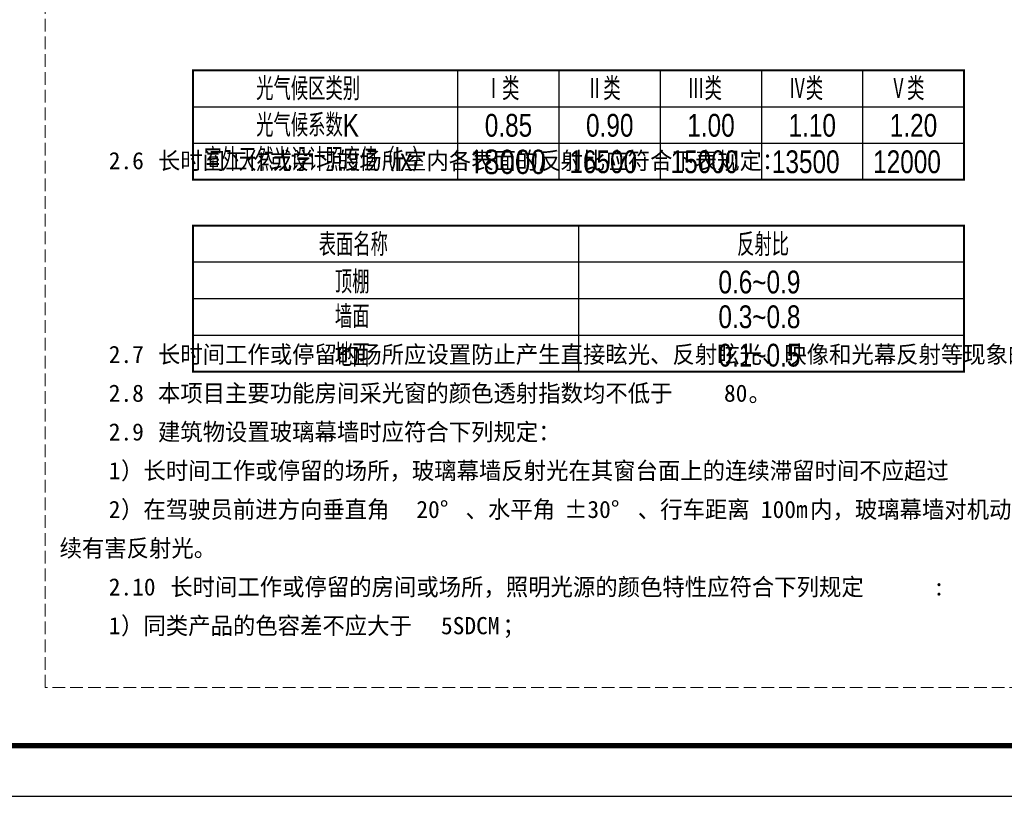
# Model space of a CAD drawing. Extents: x 1109697 to 1467097, y -139975 to 53891.
# Tile 246 of 256: x 1331297 to 1350745, y -74119 to -58787. Entities that reach past the tile are written whole.
import ezdxf

# ---------------------------------------------------------------- set-up
doc = ezdxf.new("R2010")
doc.units = 0
doc.header["$LTSCALE"] = 1000
doc.header["$MEASUREMENT"] = 0
doc.linetypes.add('CONTINOUS', pattern=[0])
doc.linetypes.add('DASH', pattern=[0.35, 0.25, -0.1])
for name, color, linetype in [('PUB_TEXT', 7, 'Continuous'), ('PUB_TEXT @ 1', 7, 'Continuous'), ('PUB_TITLE', 4, 'Continuous'), ('SURFACE', 6, 'Continuous')]:
    doc.layers.add(name, color=color, linetype=linetype)
doc.layers.add('不打印线', color=254, linetype='DASH', lineweight=0, plot=False)
doc.styles.add('_HZTXT', font='SIMPLEX', dxfattribs={"width": 0.8, "bigfont": 'HZTXT'})
doc.styles.add('ST', font='txt')
doc.styles.add('建筑设计说明字体', font='HNSJY-07', dxfattribs={"width": 0.7, "bigfont": 'HNSJY-HZ'})

msp = doc.modelspace()

# ---------------------------------------------------------------- linework, layer by layer
at = {"layer": 'PUB_TITLE'}
msp.add_lwpolyline([(1277897, -74119), (1361997, -74119), (1361997, -14719), (1277897, -14719)], close=True, dxfattribs=at)
at = {"layer": 'PUB_TITLE', "const_width": 100}
msp.add_lwpolyline([(1280397, -73119), (1360997, -73119), (1360997, -15719), (1280397, -15719)], close=True, dxfattribs=at)
at = {"layer": 'SURFACE'}
for p, q in [((1342334, -62856), (1342334, -65737)), ((1349946, -63576), (1334721, -63576)), ((1349946, -64296), (1334721, -64296)), ((1334721, -65016), (1349946, -65016))]:
    msp.add_line(p, q, dxfattribs=at)
at = {"layer": 'SURFACE', "const_width": 40}
for points in [[(1334721, -61946), (1334721, -59786), (1349946, -59786), (1349946, -61946)], [(1334721, -65737), (1334721, -62856), (1349946, -62856), (1349946, -65737)]]:
    msp.add_lwpolyline(points, close=True, dxfattribs=at)
at = {"layer": 'SURFACE'}
for points in [[(1339946, -59786), (1339946, -61946)], [(1341946, -59786), (1341946, -61946)], [(1343946, -59786), (1343946, -61946)], [(1345946, -59786), (1345946, -61946)], [(1347946, -59786), (1347946, -61946)], [(1334721, -60506), (1349946, -60506)], [(1334721, -61226), (1349946, -61226)]]:
    msp.add_lwpolyline(points, dxfattribs=at)
at = {"layer": '不打印线'}
msp.add_lwpolyline([(1331797, -19141), (1355997, -19141), (1355997, -71971), (1331797, -71971)], close=True, dxfattribs=at)

# ---------------------------------------------------------------- texts
at = {"layer": 'PUB_TEXT', "linetype": 'CONTINOUS', "style": '建筑设计说明字体', "width": 0.8}
for s, p in [('光气候区类别', (1335968, -60377)), ('Ⅰ类', (1340483, -60377)), ('Ⅱ类', (1342483, -60377)), ('Ⅲ类', (1344483, -60377)), ('Ⅳ类', (1346483, -60377)), ('Ⅴ类', (1348483, -60377)), ('光气候系数K', (1335968, -61097)), ('0.85', (1340483, -61097)), ('0.90', (1342483, -61097)), ('1.00', (1344483, -61097)), ('1.10', (1346483, -61097)), ('1.20', (1348483, -61097)), ('室外天然光设计照度值（lx）', (1334942, -61777)), ('16500', (1342154, -61817)), ('15000', (1344154, -61817)), ('13500', (1346154, -61817)), ('12000', (1348154, -61817)), ('表面名称', (1337203, -63453)), ('反射比', (1345467, -63453)), ('顶棚', (1337522, -64191)), ('0.6~0.9', (1345098, -64191)), ('墙面', (1337522, -64877)), ('0.3~0.8', (1345098, -64877)), ('地面', (1337522, -65635)), ('0.1~0.5', (1345098, -65635))]:
    msp.add_text(s, height=450, dxfattribs=at).set_placement(p)
at = {"layer": 'PUB_TEXT', "style": 'ST'}
for s, height, p in [('2.6', 339.9, (1333056, -61740)), ('长时间工作或学习的场所室内各表面的反射比应符合下表规定：', 339.87, (1334028, -61740)), ('2.7', 339.9, (1333056, -65565)), ('长时间工作或停留的场所应设置防止产生直接眩光、反射眩光、映像和光幕反射等现象的措施。', 339.87, (1334028, -65565)), ('2.8', 339.9, (1333056, -66330)), ('本项目主要功能房间采光窗的颜色透射指数均不低于', 339.87, (1334028, -66330)), ('80', 339.9, (1345208, -66330)), ('。', 340, (1345694, -66330)), ('建筑物设置玻璃幕墙时应符合下列规定：', 339.87, (1334028, -67095)), ('2.9', 339.9, (1333056, -67095)), ('）长时间工作或停留的场所，玻璃幕墙反射光在其窗台面上的连续滞留时间不应超过', 339.87, (1333299, -67860)), ('1', 340, (1333056, -67860)), ('）在驾驶员前进方向垂直角', 339.87, (1333299, -68625)), ('、水平角', 339.9, (1340104, -68625)), ('%%p30%%d', 339.9, (1342048, -68625)), ('、行车距离', 339.9, (1343506, -68625)), ('内，玻璃幕墙对机动车驾驶员不应造成连', 339.87, (1346909, -68625)), ('2', 340, (1333056, -68625)), ('20%%d', 339.9, (1339132, -68625)), ('100m', 339.9, (1345937, -68625)), ('续有害反射光。', 339.9, (1332084, -69390)), ('2.10', 339.9, (1333056, -70155)), ('长时间工作或停留的房间或场所，照明光源的颜色特性应符合下列规定', 339.87, (1334271, -70155)), (':', 340, (1349339, -70155)), ('1', 340, (1333056, -70920)), ('）同类产品的色容差不应大于', 339.87, (1333299, -70920)), ('5SDCM', 339.9, (1339618, -70920)), ('；', 340, (1340833, -70920))]:
    msp.add_text(s, height=height, dxfattribs=at).set_placement(p)
at = {"layer": 'PUB_TEXT @ 1', "linetype": 'CONTINOUS', "style": '_HZTXT', "width": 0.8}
msp.add_text('18000', height=450, dxfattribs=at).set_placement((1340154, -61817))

doc.saveas('drawing.dxf')
